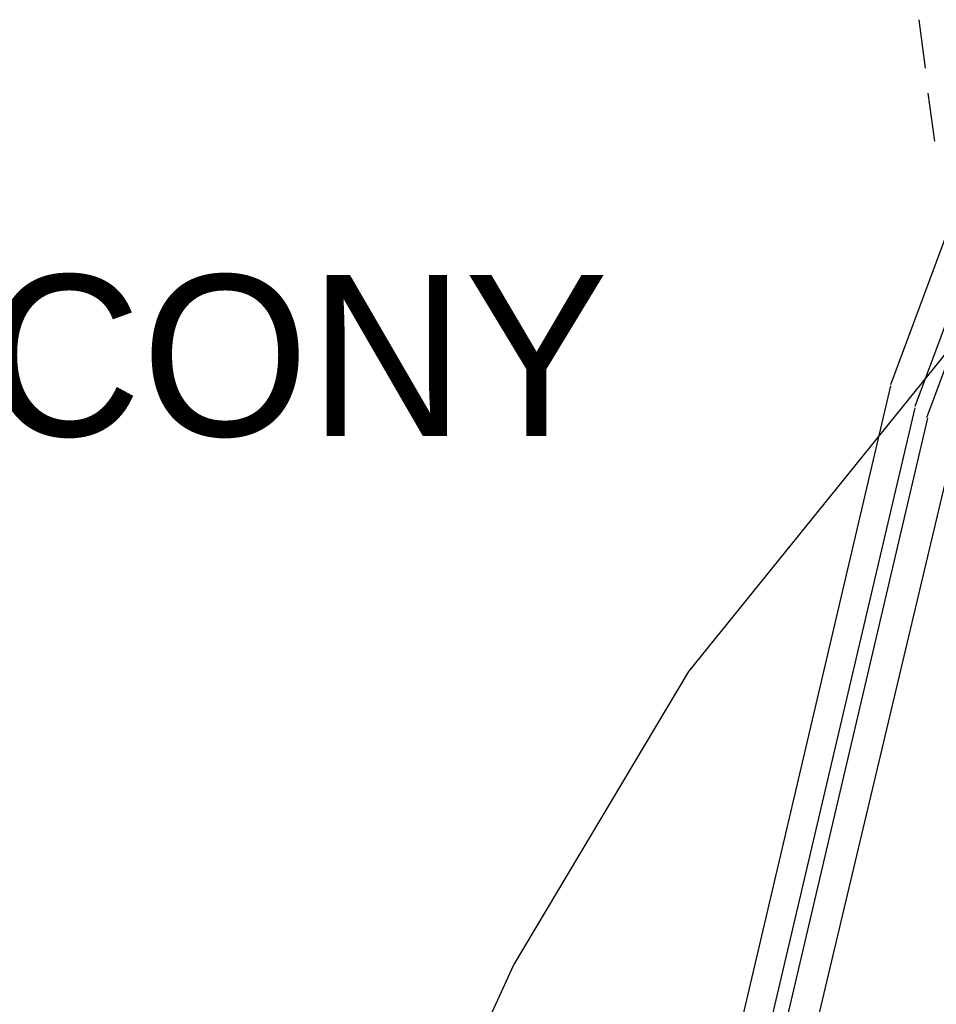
# Model space of a CAD drawing. Header units: feet. Extents: x -79 to 198, y -22 to 181.
# Tile 209 of 256: x 127 to 136, y 79 to 89. Entities that reach past the tile are written whole.
import ezdxf
from ezdxf.enums import TextEntityAlignment as Align

# ---------------------------------------------------------------- set-up
doc = ezdxf.new("R2010")
doc.units = ezdxf.units.FT
for name, color, linetype in [('A-AREA-UNIDAD', 30, 'CONTINUOUS'), ('A-LINEA', 7, 'CONTINUOUS'), ('A-TEXTO-PDF', 3, 'CONTINUOUS')]:
    doc.layers.add(name, color=color, linetype=linetype)

msp = doc.modelspace()

# ---------------------------------------------------------------- linework, layer by layer
at = {"layer": 'A-AREA-UNIDAD'}
msp.add_lwpolyline([(130.8, 76.7289), (131.968, 79.2889), (133.76, 82.2933), (136.4, 85.5644)], dxfattribs=at)
at = {"layer": 'A-LINEA'}
for p, q in [((135.8213, 85.2257), (143.1824, 105.0287)), ((136.07, 85.0038), (143.5158, 105.0259)), ((136.1894, 84.8884), (143.6759, 105.0232)), ((136.1067, 88.9511), (136.1733, 88.4578)), ((136.2, 88.2044), (136.2667, 87.7111)), ((136.6481, 85.3763), (130.3393, 58.7828)), ((135.8181, 85.2106), (129.7083, 59.1515)), ((136.0668, 84.9887), (130.0297, 59.2399)), ((136.1961, 84.8822), (130.1969, 59.2823))]:
    msp.add_line(p, q, dxfattribs=at)

# ---------------------------------------------------------------- texts
at = {"layer": 'A-TEXTO-PDF'}
msp.add_text('BALCONY', height=1.646, dxfattribs=at).set_placement((127.6765, 84.6985), align=Align.CENTER)

doc.saveas('drawing.dxf')
